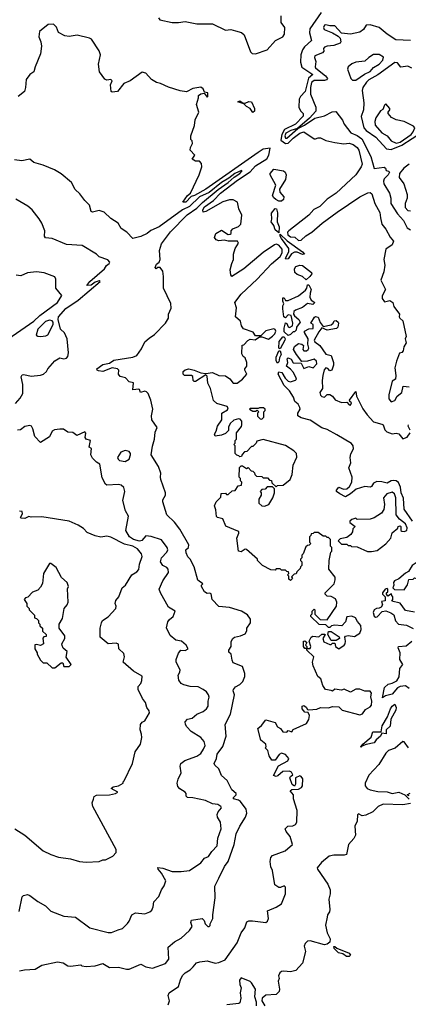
# Model space of a CAD drawing. Extents: x 2348354 to 2479840, y 460476 to 613653.
# Tile 241 of 256: x 2437976 to 2440958, y 564428 to 571986. Entities that reach past the tile are written whole.
import ezdxf

# ---------------------------------------------------------------- set-up
doc = ezdxf.new("R2010")
doc.units = 0

msp = doc.modelspace()

# ---------------------------------------------------------------- linework, layer by layer
at = {"layer": '0CON05XD'}
for points in [[(2439040.4, 572000.4), (2439052, 571985), (2439145, 571964.5), (2439195.5, 571964.5), (2439245, 571972.9), (2439335, 571952.9), (2439455, 571954.4), (2439555, 571905.4), (2439595, 571910), (2439631.1, 571901.1), (2439677.7, 571887.7), (2439698.9, 571868.9), (2439748, 571738), (2439760, 571725), (2439785, 571723.8), (2439875, 571755.5), (2439938.6, 571825), (2439995.3, 571854.7), (2440008.5, 571875), (2440010, 571925), (2439981.8, 571965), (2439982.9, 572015)], [(2440289.7, 572040.3), (2440202.9, 571915), (2440198.5, 571885), (2440216, 571825), (2440162, 571778), (2440145.3, 571755), (2440132.5, 571715), (2440130.6, 571660.6), (2440141.6, 571621.6), (2440224.3, 571565), (2440191.9, 571538.1), (2440167, 571435), (2440130.8, 571395), (2440121.2, 571375), (2440116.7, 571315), (2440131.1, 571285), (2440150.5, 571265), (2440151.6, 571245), (2440093.2, 571185), (2440008.3, 571141.7), (2439986.6, 571105), (2439980.6, 571060.6), (2440015, 571035.2), (2440035, 571037.9), (2440073.9, 571076.1), (2440125, 571114), (2440155, 571124.7), (2440235, 571071.2), (2440245, 571070), (2440265, 571080), (2440285, 571078.6), (2440325, 571058.1), (2440395, 571042), (2440462.9, 571032.9), (2440505, 571036.9), (2440535, 571027.9), (2440565, 571004.4), (2440578.9, 570985), (2440604, 570876), (2440596, 570855), (2440554.3, 570795), (2440403.6, 570655), (2440335, 570608.8), (2440278.2, 570551.8), (2440231.9, 570528.1), (2440194.5, 570485), (2440040, 570365), (2440031.8, 570355), (2440033.4, 570335), (2440055, 570318.9), (2440087.3, 570317.3), (2440115, 570291.1), (2440135, 570292.3), (2440172.5, 570327.5), (2440218.5, 570355), (2440295.7, 570424.3), (2440411.1, 570508.9), (2440584.8, 570625.2), (2440647.3, 570657.3), (2440665, 570660), (2440678, 570648), (2440700.8, 570575), (2440738.1, 570505), (2440744.3, 570465), (2440754.2, 570415), (2440785, 570377.5), (2440817.4, 570317.4), (2440844.2, 570285), (2440835, 570256.2), (2440786, 570224), (2440768.8, 570145), (2440778.3, 570101.7), (2440769.3, 570050.7), (2440747.5, 569985), (2440782.5, 569915), (2440757.5, 569865), (2440757.5, 569845), (2440775, 569820), (2440815, 569830), (2440840, 569815), (2440847.5, 569785), (2440890, 569725), (2440887.5, 569705), (2440892.5, 569695), (2440916.2, 569675), (2440940, 569555), (2440932.5, 569535), (2440940, 569505), (2440922.5, 569475), (2440917, 569443), (2440908.3, 569431.7), (2440890, 569425), (2440866.2, 569365), (2440853.6, 569313.6), (2440862.5, 569255), (2440860, 569225), (2440835, 569210), (2440807.5, 569105), (2440807.5, 569075), (2440825, 569052.5), (2440855, 569062.5), (2440873.3, 569095), (2440908.8, 569125), (2440918.3, 569171.7), (2440965, 569166.7)], [(2440593.3, 567335), (2440567.5, 567365), (2440552.5, 567395), (2440525, 567408), (2440485, 567402.5), (2440477, 567363), (2440448.3, 567331.7), (2440395, 567337.5), (2440368.3, 567331.7), (2440355, 567320), (2440345, 567320), (2440325, 567340), (2440273, 567343), (2440210, 567405), (2440210, 567415), (2440220, 567425), (2440220, 567445), (2440235, 567460), (2440240, 567455), (2440241.7, 567421.7), (2440281.7, 567381.7), (2440335, 567380), (2440407.5, 567485), (2440410, 567515), (2440399.3, 567539.3), (2440367, 567557), (2440335, 567560), (2440320, 567575), (2440320, 567585), (2440390, 567655), (2440397.5, 567685), (2440397, 567707), (2440348.3, 567768.3), (2440350, 567835), (2440363, 567897), (2440370, 567905), (2440370, 567935), (2440360, 567945), (2440360, 567995), (2440345, 568010), (2440335, 568010), (2440325, 568020), (2440305, 568020), (2440265, 568050), (2440235, 568050), (2440228.3, 568041.7), (2440211.7, 568038.3), (2440210, 568025), (2440200, 568015), (2440200, 567975), (2440210, 567965), (2440198.3, 567951.7), (2440185, 567950), (2440171.7, 567938.3), (2440150, 567885), (2440140, 567875), (2440140, 567855), (2440130, 567845), (2440130, 567835), (2440140, 567825), (2440140, 567795), (2440130, 567785), (2440128.3, 567771.7), (2440101.7, 567748.3), (2440098.3, 567731.7), (2440081.7, 567728.3), (2440061.7, 567708.3), (2440070, 567695), (2440055, 567680), (2440041.7, 567691.7), (2440040, 567715), (2440030, 567725), (2440040, 567735), (2440038.3, 567748.3), (2440025, 567750), (2440015, 567760), (2439985, 567760), (2439975, 567770), (2439945, 567770), (2439935, 567760), (2439903, 567763), (2439840, 567795), (2439800, 567835), (2439800, 567845), (2439715, 567920), (2439705, 567922.5), (2439675, 567900), (2439656.1, 567906.1), (2439641.2, 568005), (2439656.2, 568045), (2439657.5, 568055), (2439650.7, 568060.7), (2439558.3, 568098.3), (2439535, 568153.3), (2439494.4, 568164.4), (2439485, 568173.3), (2439482, 568222), (2439471.2, 568255), (2439482.5, 568285), (2439518.3, 568321.7), (2439521.7, 568348.3), (2439555, 568350), (2439561.7, 568341.7), (2439575, 568340), (2439605, 568370), (2439628.3, 568371.7), (2439651.7, 568408.3), (2439678.3, 568411.7), (2439680, 568435), (2439670, 568445), (2439670, 568465), (2439660, 568475), (2439661.7, 568548.3), (2439675, 568560), (2439685, 568560), (2439715, 568540), (2439728.3, 568548.3), (2439751.7, 568521.7), (2439765, 568520), (2439778.3, 568508.3), (2439780, 568495), (2439791.7, 568481.7), (2439835, 568480), (2439845, 568470), (2439878.3, 568468.3), (2439891.7, 568451.7), (2439908.3, 568448.3), (2439911.7, 568431.7), (2439945, 568400), (2439955, 568410), (2439997, 568413), (2440052.5, 568455), (2440066.7, 568495), (2440073, 568567), (2440101.7, 568628.3), (2440100, 568655), (2440080, 568675), (2440015, 568716.7), (2439845, 568762.5), (2439795, 568750), (2439790, 568735), (2439765, 568710), (2439755, 568710), (2439718.3, 568671.7), (2439701.7, 568668.3), (2439681.7, 568648.3), (2439678.3, 568631.7), (2439665, 568630), (2439658.3, 568638.3), (2439641.7, 568641.7), (2439630, 568655), (2439630, 568715), (2439620, 568725), (2439630, 568735), (2439630, 568755), (2439640, 568765), (2439640, 568815), (2439677, 568863), (2439680, 568875), (2439680, 568905), (2439668.8, 568918.8), (2439655, 568922.5), (2439619.3, 568910.7), (2439590, 568885), (2439578.3, 568858.3), (2439577, 568833), (2439555, 568810), (2439525, 568797.5), (2439475, 568790), (2439470, 568805), (2439483.8, 568826.2), (2439494.4, 568865.6), (2439528, 568915), (2439527.5, 568965), (2439569.5, 568990.5), (2439575.9, 569005.9), (2439566.9, 569016.9), (2439488.7, 569038.7), (2439463.3, 569063.3), (2439440, 569155), (2439419.4, 569195), (2439415, 569250), (2439405, 569260), (2439325, 569209.2), (2439315, 569208.6), (2439305.8, 569215.8), (2439305.7, 569245.7), (2439293.4, 569253.4), (2439240, 569255), (2439231.2, 569265), (2439230, 569285), (2439245, 569298), (2439274.5, 569305.5), (2439315.4, 569295.4), (2439365, 569273.8), (2439405, 569270), (2439455, 569276.9), (2439505, 569255.6), (2439555, 569250.9), (2439588.1, 569228.1), (2439615, 569196), (2439645, 569196.2), (2439686.7, 569225), (2439717.5, 569265), (2439702.5, 569295), (2439702.5, 569305), (2439717.5, 569325), (2439717.5, 569355), (2439705, 569390), (2439690.7, 569400.7), (2439680.7, 569420.7), (2439681.7, 569488.3), (2439695, 569490), (2439727, 569523), (2439745, 569532.5), (2439781.7, 569528.3), (2439815, 569550), (2439835, 569550), (2439885, 569533.8), (2439914.5, 569555.5), (2439934.2, 569575), (2439941.4, 569595), (2439935, 569608.8), (2439925, 569613.8), (2439865, 569596.7), (2439825, 569560), (2439785, 569560), (2439767, 569587), (2439693.6, 569613.6), (2439676.7, 569635), (2439670.7, 569670.7), (2439632.5, 569705), (2439638.8, 569775), (2439626, 569815), (2439675, 569879.4), (2439797.1, 569992.9), (2439909.1, 570110.9), (2439975, 570167.9), (2439990, 570195), (2439989.3, 570225), (2439963.3, 570255), (2439945, 570261.8), (2439931.4, 570258.6), (2439845, 570199.1), (2439696.3, 570073.6), (2439604, 570014), (2439596.2, 570026.2), (2439592, 570065), (2439602.5, 570115), (2439616.4, 570143.6), (2439616, 570185), (2439630, 570230), (2439655, 570270), (2439646.1, 570286.1), (2439575, 570286), (2439545, 570293.1), (2439505, 570288), (2439482.5, 570295), (2439470, 570315), (2439480, 570345), (2439525, 570370), (2439575, 570337.5), (2439591.7, 570338.3), (2439597.5, 570345), (2439597.5, 570365), (2439610.7, 570379.3), (2439655, 570397.5), (2439672.5, 570415), (2439679.2, 570485), (2439658.6, 570535), (2439647.1, 570585), (2439615, 570601.8), (2439585, 570602.9), (2439533.7, 570586.3), (2439405, 570512.5), (2439385, 570508), (2439381.8, 570525), (2439395, 570549.5), (2439461.8, 570598.2), (2439518, 570655), (2439647.8, 570755), (2439745, 570817.9), (2439785.7, 570865), (2439871.2, 570918.8), (2439886.7, 570945), (2439898.3, 570998.3), (2439845, 570991.9), (2439805, 570966.9), (2439405.4, 570685), (2439317.1, 570635), (2439291.4, 570628.6), (2439250, 570585), (2439227.5, 570585), (2439264.2, 570635.8), (2439286.7, 570655), (2439352.5, 570795), (2439372.5, 570855), (2439371.7, 570881.7), (2439355, 570900), (2439325, 570900), (2439300, 570915), (2439320, 570945), (2439283.6, 570983.6), (2439286.7, 571005), (2439302.5, 571035), (2439300, 571055), (2439290, 571065), (2439290, 571095), (2439317, 571173), (2439323, 571217), (2439350, 571275), (2439332.5, 571335), (2439347.5, 571385), (2439347.5, 571405), (2439365, 571417.5), (2439391.7, 571421.7), (2439415, 571390), (2439420, 571395), (2439420, 571425), (2439395, 571430), (2439382.5, 571455), (2439365, 571468), (2439305, 571457.5), (2439256.9, 571433.1), (2439208.5, 571438.5), (2439116.9, 571466.9), (2439056.4, 571496.4), (2439025, 571502.5), (2438987, 571527), (2438944.2, 571575), (2438915, 571583.3), (2438823.4, 571516.6), (2438775, 571496.5), (2438725.8, 571434.2), (2438685, 571429.2), (2438678, 571435), (2438673.5, 571485), (2438685.3, 571515.3), (2438675, 571525.4), (2438645, 571521.4), (2438628.3, 571528.3), (2438588.6, 571585), (2438580, 571645), (2438596, 571715), (2438585, 571745.5), (2438527.2, 571835), (2438510.8, 571845), (2438417.1, 571867.1), (2438355, 571856.6), (2438321.8, 571861.8), (2438275, 571888.1), (2438258.8, 571928.8), (2438235, 571951.4), (2438195, 571949.5), (2438128.4, 571895), (2438122.9, 571852.9), (2438139.1, 571815), (2438143, 571783), (2438136.3, 571723.7), (2438094.4, 571625), (2438085.7, 571584.3), (2438053.3, 571565), (2438025, 571526.7), (2438021.5, 571465), (2438012.5, 571435), (2437964.5, 571395)], [(2440975, 571826.7), (2440862.3, 571832.3), (2440795, 571875.8), (2440735, 571925.6), (2440665, 571946.8), (2440635, 571942.9), (2440615, 571911.2), (2440585, 571890), (2440515, 571874), (2440445, 571882), (2440395, 571938.6), (2440355, 571938), (2440325, 571947.1), (2440315, 571943.8), (2440306, 571925), (2440311.4, 571911.4), (2440375, 571886), (2440418.8, 571858.8), (2440433.8, 571845), (2440441.2, 571815), (2440435.7, 571804.3), (2440386.4, 571786.4), (2440335, 571783.3), (2440315, 571776), (2440306.7, 571765), (2440310, 571745), (2440299.7, 571730.3), (2440240.8, 571709.2), (2440238, 571695), (2440247.5, 571665), (2440242, 571625), (2440245.8, 571615), (2440275, 571592.4), (2440322.9, 571555), (2440336.7, 571535), (2440330.8, 571525), (2440315, 571518.2), (2440235, 571518.8), (2440215, 571503.1), (2440207.3, 571465), (2440207.1, 571415), (2440248.8, 571315), (2440247.6, 571282.4), (2440200, 571230), (2440108.3, 571151.7), (2440056, 571135), (2440018.2, 571115), (2440011.1, 571095), (2440015, 571076.9), (2440025, 571075.5), (2440110.3, 571149.7), (2440162, 571175), (2440241.3, 571228.7), (2440315, 571248.6), (2440372.6, 571277.4), (2440401.2, 571281.2), (2440454, 571215), (2440465, 571182.5), (2440516.2, 571116.2), (2440565, 571097.8), (2440600.5, 571070.5), (2440670, 570935), (2440695, 570842.5), (2440773.3, 570853.3), (2440782.5, 570845), (2440787, 570827), (2440805, 570823.3), (2440813.3, 570815), (2440804, 570795), (2440772.5, 570765), (2440766.9, 570745), (2440770, 570725), (2440813.1, 570655), (2440822.9, 570615), (2440824.4, 570575), (2440874.4, 570495), (2440920, 570445), (2440949.2, 570389.2), (2440975, 570373.5)], [(2440530.7, 571520.7), (2440555, 571522.5), (2440622.8, 571567.2), (2440665, 571587.3), (2440690.7, 571619.3), (2440735, 571643.8), (2440761.4, 571675), (2440767.3, 571697.3), (2440735, 571717.5), (2440690.7, 571719.3), (2440655, 571696.7), (2440623.9, 571666.1), (2440555, 571658.8), (2440525, 571646.2), (2440496.7, 571625), (2440490, 571605), (2440517.5, 571535), (2440530.7, 571520.7)], [(2440984.4, 571614.4), (2440955, 571629.4), (2440901.2, 571621.2), (2440874.1, 571654.1), (2440855, 571656), (2440725, 571563.1), (2440655, 571523.3), (2440636.1, 571505), (2440607.8, 571465), (2440602.7, 571442.7), (2440617.3, 571347.3), (2440612.9, 571295), (2440596.4, 571243.6), (2440617.3, 571155), (2440633.5, 571135), (2440708.2, 571085), (2440791.4, 570995), (2440825, 570988.3), (2440908.4, 571021.6), (2441066, 571124)], [(2439765, 571274), (2439743.9, 571303.9), (2439715, 571318.8), (2439695, 571340), (2439650, 571355), (2439665, 571362.5), (2439687.5, 571347.5), (2439705, 571346.2), (2439735, 571357.5), (2439755, 571355.8), (2439778, 571305), (2439777.7, 571282.3), (2439765, 571274)], [(2440865, 571038.4), (2440895, 571044.8), (2440979.3, 571105), (2440996.2, 571125), (2441008.8, 571155), (2440998.3, 571168.3), (2440925, 571203.8), (2440865, 571216.7), (2440827.5, 571235), (2440802.5, 571265), (2440803, 571277), (2440817, 571293), (2440816.7, 571305), (2440785, 571340), (2440775, 571330), (2440763.3, 571296.7), (2440743.3, 571285), (2440708.8, 571231.2), (2440701.4, 571205), (2440704.4, 571175), (2440755, 571117.8), (2440795, 571093.1), (2440825, 571054.6), (2440865, 571038.4)], [(2437975, 564683.8), (2438013, 564693), (2438095, 564697.5), (2438145, 564728.8), (2438265, 564753.8), (2438310, 564745), (2438345, 564722.5), (2438365, 564720), (2438445, 564730), (2438453, 564723), (2438485, 564717.5), (2438556.4, 564723.6), (2438615, 564740), (2438665, 564710), (2438735, 564713.3), (2438796.1, 564696.1), (2438815, 564696.2), (2438905, 564736.2), (2438945, 564714), (2438995, 564705.8), (2439095, 564740), (2439120, 564775), (2439115.8, 564865), (2439165, 564906), (2439215, 564934), (2439278.8, 564995), (2439298.8, 565025), (2439290, 565055), (2439295, 565072.5), (2439375, 565086.7), (2439390.7, 565070.7), (2439400, 565045), (2439420, 565025), (2439430, 565025), (2439437, 565033), (2439437.5, 565045), (2439458.8, 565085), (2439456.7, 565115), (2439476.7, 565245), (2439473.3, 565335), (2439503.8, 565395), (2439546.7, 565485), (2439576.7, 565525), (2439621.2, 565655), (2439638, 565735), (2439665.8, 565795), (2439709.4, 565865), (2439719.5, 565895), (2439713.5, 565925), (2439670.8, 565985), (2439655, 565995.7), (2439617.5, 566005), (2439616.7, 566015), (2439637.5, 566035), (2439637.5, 566045), (2439603.3, 566075), (2439566.7, 566145), (2439525, 566183.3), (2439505, 566236.2), (2439473, 566263), (2439468.8, 566275), (2439486, 566315), (2439492.1, 566347.9), (2439534.3, 566405.7), (2439560, 566485), (2439553.8, 566575), (2439593.1, 566655), (2439623.9, 566803.9), (2439614, 566835), (2439616.7, 566845), (2439632.5, 566865), (2439665, 566881.2), (2439688, 566905), (2439704.2, 566945), (2439702.5, 566967.5), (2439685, 567021.2), (2439615, 567047.5), (2439605, 567070), (2439597.5, 567115), (2439581.7, 567131.7), (2439580, 567145), (2439597.5, 567175), (2439598.3, 567211.7), (2439612.5, 567235), (2439625, 567246.7), (2439670, 567255), (2439705, 567272.5), (2439717.5, 567295), (2439720, 567315), (2439746.2, 567355), (2439746.2, 567385), (2439725, 567416), (2439676.6, 567446.6), (2439585, 567472.5), (2439505, 567480), (2439453.8, 567535), (2439445, 567577.5), (2439435, 567582.5), (2439415, 567580), (2439395, 567593.3), (2439370, 567635), (2439370, 567645), (2439380, 567655), (2439343, 567683), (2439315.9, 567785.9), (2439283.6, 567843.6), (2439265, 567862.5), (2439252.7, 567892.7), (2439251.2, 567915), (2439270, 567935), (2439273.8, 567955), (2439205.4, 568075.4), (2439165, 568128.8), (2439104.2, 568184.2), (2439073.3, 568285), (2439075, 568300), (2439093.8, 568335), (2439093.8, 568355), (2439058, 568455), (2439056, 568475), (2439060, 568505), (2439042, 568555), (2438984.4, 568645), (2438995, 568712.5), (2439011.5, 568765), (2439015, 568820), (2439030, 568855), (2438990, 568915), (2438986.2, 568945), (2438996.7, 568995), (2438982.5, 569065), (2438961.2, 569115), (2438949.1, 569129.1), (2438935, 569134.3), (2438903, 569123), (2438896.2, 569146.2), (2438889.3, 569149.3), (2438845, 569143.3), (2438848.8, 569198.8), (2438815, 569206.7), (2438786.6, 569236.6), (2438745.8, 569245.8), (2438734.1, 569264.1), (2438736.2, 569295), (2438725.6, 569305.6), (2438685, 569312), (2438615, 569284.5), (2438580.4, 569290.4), (2438570, 569295), (2438567.1, 569305), (2438615, 569337.9), (2438665, 569348.8), (2438699.1, 569370.9), (2438844, 569396), (2438875, 569407.5), (2438910.7, 569459.3), (2438935, 569513.8), (2438969.1, 569540.9), (2439010.5, 569569.5), (2439094.3, 569655), (2439118.8, 569695), (2439116.7, 569725), (2439137.7, 569772.3), (2439136.6, 569806.6), (2439079.2, 569925), (2439080, 570015), (2439074, 570055), (2439055, 570083.3), (2439035, 570082.5), (2439023.8, 570073.8), (2439014.3, 570084.3), (2439025, 570108.8), (2439046.2, 570123.8), (2439053.3, 570145), (2439048.2, 570215), (2439064.7, 570265), (2439132.2, 570357.8), (2439261, 570489), (2439335, 570537.8), (2439378.3, 570581.7), (2439498.3, 570681.7), (2439574.6, 570735), (2439622.2, 570777.8), (2439666, 570805), (2439682.5, 570825), (2439677.1, 570827.1), (2439625.8, 570804.2), (2439581.2, 570768.8), (2439524.2, 570735), (2439429.9, 570660.1), (2439356.4, 570625), (2439277.7, 570552.3), (2439225, 570525.2), (2439045.4, 570394.6), (2438983.3, 570366.7), (2438955.2, 570344.8), (2438905, 570320.5), (2438845, 570306.7), (2438797.5, 570355), (2438755, 570382.5), (2438732.5, 570425), (2438675, 570460), (2438625, 570507.5), (2438585, 570521.2), (2438535, 570508.8), (2438525, 570513.3), (2438510.7, 570560.7), (2438475, 570597.5), (2438438.3, 570648.3), (2438401.5, 570681.5), (2438372.5, 570735), (2438295, 570802.5), (2438243.6, 570833.6), (2438155, 570870), (2438085, 570890), (2438053.8, 570913.8), (2437992.7, 570902.7), (2437935, 570909.2)], [(2440965, 570875.7), (2440922.1, 570845), (2440890, 570805), (2440888.5, 570775), (2440923.3, 570725), (2440947.9, 570645), (2440948.5, 570615), (2440933.8, 570575), (2440933.5, 570545), (2440955, 570521.5), (2440975, 570517.5)], [(2439965, 570592.5), (2439940, 570605), (2439925, 570617.5), (2439916.7, 570635), (2439941.2, 570715), (2439897.5, 570795), (2439897.5, 570805), (2439925, 570837.5), (2440000, 570825), (2440012.5, 570815), (2440020.6, 570795), (2440015, 570760), (2439968.2, 570685), (2439972.7, 570662.7), (2440002.9, 570625), (2440000.8, 570605), (2439985, 570592.9), (2439965, 570592.5)], [(2437945, 569040), (2437980.5, 569079.5), (2438000, 569115), (2438001.2, 569185), (2437987.5, 569245), (2437995, 569260), (2438007.5, 569262.5), (2438065, 569250), (2438135, 569256.7), (2438160, 569265), (2438182.5, 569285), (2438192.5, 569305), (2438245, 569366.7), (2438285, 569390), (2438315, 569383.3), (2438335, 569387.5), (2438345, 569400), (2438350.5, 569429.5), (2438341, 569535), (2438321, 569581), (2438289.5, 569609.5), (2438270, 569685), (2438273, 569705), (2438330.8, 569769.2), (2438425, 569833.8), (2438592.5, 569975), (2438585, 569980), (2438555, 569970.8), (2438525, 569948), (2438490, 569945), (2438515, 569976.9), (2438627.8, 570072.2), (2438640.9, 570099.1), (2438662.5, 570115), (2438666.7, 570125), (2438652.3, 570142.3), (2438586.2, 570166.2), (2438565, 570186.2), (2438455, 570252), (2438335, 570260), (2438226.4, 570306.4), (2438175, 570310), (2438166, 570325), (2438168.8, 570365), (2438146.7, 570425), (2438125, 570457.5), (2438072.5, 570525), (2438037.5, 570555), (2437947.7, 570607.7)], [(2439965, 570350), (2439935, 570372.9), (2439925.5, 570405.5), (2439904.2, 570435), (2439910, 570455), (2439909.3, 570500.7), (2439935, 570535.8), (2439945.8, 570535), (2439954.3, 570504.3), (2439951.9, 570435), (2439967.1, 570395), (2439965, 570350)], [(2440017, 570147), (2440016, 570155), (2440040.5, 570205), (2440040.5, 570230.5), (2439984.4, 570305), (2439974.5, 570325), (2439975, 570340), (2440029.1, 570289.1), (2440146.2, 570205), (2440160, 570185), (2440145, 570183.8), (2440105, 570201.9), (2440085, 570201.1), (2440062.2, 570187.8), (2440035, 570150.8), (2440017, 570147)], [(2437885, 569532.9), (2438085, 569672.2), (2438129.6, 569715), (2438265.1, 569814.9), (2438298.3, 569868.3), (2438253.8, 569925), (2438253.6, 569993.6), (2438245, 570012.5), (2438165, 570043.8), (2438105, 570050), (2438035, 570042.5), (2437985, 570020), (2437950, 570025)], [(2440175, 569990), (2440145, 570013.3), (2440105, 570028.8), (2440085.9, 570045.9), (2440083.8, 570073.8), (2440095, 570091.2), (2440125, 570101.2), (2440145, 570100), (2440216.1, 570046.1), (2440216.7, 570035), (2440203.3, 570015), (2440175, 569990)], [(2440035, 569562.5), (2440005, 569590), (2440005, 569617.5), (2440015, 569657.5), (2440025, 569652.5), (2440037, 569627), (2440045, 569623.3), (2440070, 569635), (2440072.5, 569655), (2440060, 569715), (2440035, 569720), (2440015, 569696.7), (2440002.5, 569705), (2439994.3, 569765), (2439995, 569790), (2440002.5, 569805), (2439993.8, 569825), (2439995, 569850), (2440005, 569850), (2440015, 569830), (2440035, 569830), (2440115, 569866.7), (2440169.5, 569910.5), (2440180, 569925), (2440185, 569950), (2440195, 569950), (2440212.5, 569915), (2440203.9, 569886.1), (2440203.3, 569855), (2440213.6, 569833.6), (2440240, 569815), (2440225, 569800), (2440185, 569806.7), (2440145, 569776.7), (2440093, 569757), (2440080, 569745), (2440077.5, 569725), (2440083.3, 569713.3), (2440117.5, 569685), (2440127.5, 569665), (2440100, 569625), (2440098.3, 569601.7), (2440085, 569590), (2440075, 569590), (2440055, 569570), (2440035, 569562.5)], [(2438135, 569554.4), (2438177.7, 569557.7), (2438193.1, 569566.9), (2438232.5, 569645), (2438232.5, 569665), (2438225, 569675.3), (2438205, 569679.2), (2438175, 569669.1), (2438115, 569611.1), (2438102.5, 569565), (2438115, 569555.8), (2438135, 569554.4)], [(2440990.8, 568135), (2440925, 568228.8), (2440921.6, 568311.6), (2440902.7, 568355), (2440896.9, 568396.9), (2440883.3, 568433.3), (2440865, 568446), (2440845, 568448), (2440825, 568445.8), (2440795, 568428.1), (2440755, 568438.8), (2440715, 568440), (2440691.2, 568428.8), (2440675, 568403.3), (2440665, 568398), (2440625, 568403.3), (2440556.9, 568383.1), (2440513.8, 568345), (2440475, 568324.2), (2440432.5, 568345), (2440407.5, 568365), (2440407.5, 568375), (2440425, 568396), (2440460.7, 568380.7), (2440485, 568383.8), (2440506.8, 568403.2), (2440524.3, 568435), (2440526.5, 568475), (2440500.8, 568545), (2440515.8, 568585), (2440512.5, 568625), (2440517.7, 568652.3), (2440537.7, 568692.3), (2440534.1, 568714.1), (2440521.2, 568731.2), (2440409.7, 568799.7), (2440335, 568840.9), (2440295, 568852.9), (2440205, 568912.5), (2440135, 568930), (2440110, 568945), (2440110, 568965), (2440127.5, 568995), (2440125, 569010), (2440112.5, 569035), (2440087.5, 569055), (2440077, 569087), (2440045.8, 569135.8), (2440005, 569177.5), (2439959.2, 569265), (2439965, 569283.3), (2439987.5, 569277.5), (2440013.1, 569233.1), (2440035, 569212), (2440055, 569206.7), (2440091.7, 569218.3), (2440100, 569225), (2440097.5, 569235), (2440077, 569277), (2440054.2, 569304.2), (2440023.3, 569325), (2440032.5, 569355), (2440028.3, 569381.7), (2440035, 569390), (2440059.3, 569379.3), (2440075, 569352.5), (2440135, 569350), (2440155, 569307.5), (2440195, 569322.5), (2440227, 569313), (2440256.7, 569345), (2440252.5, 569365), (2440235, 569380), (2440185, 569363.3), (2440141.7, 569361.7), (2440100, 569415), (2440077.5, 569455), (2440083.6, 569476.4), (2440115, 569498.8), (2440140, 569495), (2440152.5, 569485), (2440147.5, 569455), (2440155, 569442.5), (2440177.3, 569442.7), (2440190, 569455), (2440193.3, 569465), (2440186, 569495), (2440190, 569535), (2440160, 569585), (2440160, 569595), (2440195, 569612.5), (2440227.5, 569615), (2440227.5, 569645), (2440210, 569655), (2440237, 569703), (2440245, 569707.5), (2440265, 569702.5), (2440281.7, 569661.7), (2440305, 569630), (2440365, 569642.5), (2440380, 569655), (2440390, 569675), (2440405, 569677.5), (2440420, 569665), (2440422.5, 569655), (2440416.2, 569625), (2440406.7, 569615), (2440335, 569601.2), (2440295, 569620), (2440270, 569590), (2440236.2, 569525), (2440241.7, 569511.7), (2440278.8, 569485), (2440325, 569417.5), (2440365, 569408), (2440384, 569355), (2440384, 569335), (2440370, 569295), (2440355, 569290), (2440339.3, 569309.3), (2440325, 569312.5), (2440312.3, 569297.7), (2440302.5, 569255), (2440295.5, 569215), (2440300, 569155), (2440280, 569125), (2440284.1, 569104.1), (2440293.8, 569093.8), (2440315, 569088.8), (2440335, 569107.5), (2440355, 569109.2), (2440376.7, 569095), (2440396.4, 569066.4), (2440445, 569046.2), (2440485, 569050), (2440505, 569030), (2440515, 569027.5), (2440522.5, 569045), (2440510, 569055), (2440507.5, 569065), (2440555, 569132.5), (2440561.2, 569095), (2440609.6, 568999.6), (2440641.6, 568951.6), (2440689.4, 568899.4), (2440755, 568881.8), (2440765.5, 568875), (2440777.6, 568837.6), (2440791.9, 568821.9), (2440835, 568805.7), (2440865, 568810.8), (2440885, 568805.6), (2440915, 568768.8), (2440948.5, 568781.5), (2440970.8, 568815)], [(2439975, 569460), (2439964.2, 569464.2), (2439967.8, 569515), (2439995, 569550), (2440005, 569550), (2440012.5, 569535), (2440010, 569525), (2439975, 569460)], [(2439955, 569350), (2439945, 569367.5), (2439944.5, 569395), (2439965, 569442.5), (2439975, 569442.5), (2439981.2, 569415), (2439969.5, 569390.5), (2439965, 569360), (2439955, 569350)], [(2439835, 568920), (2439850, 568935), (2439850, 568975), (2439860, 568985), (2439860, 568995), (2439847.5, 569005), (2439815, 569006.7), (2439805, 569000), (2439745, 569000), (2439740, 568995), (2439765, 568980), (2439785, 568980), (2439798.3, 568988.3), (2439810, 568975), (2439800, 568965), (2439801.7, 568941.7), (2439821.7, 568921.7), (2439835, 568920)], [(2438479.3, 568779.3), (2438483, 568813), (2438475, 568822.5), (2438415, 568793.3), (2438385, 568817.5), (2438345, 568820), (2438311.7, 568841.7), (2438285, 568842.5), (2438243.6, 568836.4), (2438225, 568827.5), (2438205, 568782.5), (2438135, 568740), (2438092.5, 568785), (2438075.9, 568845.9), (2438065.7, 568865.7), (2438055, 568871.2), (2438015, 568864), (2437982.3, 568837.7), (2437960, 568835)], [(2440970.8, 568835), (2440956, 568865), (2440958.8, 568875)], [(2437971.3, 565138.7), (2437995, 565252.5), (2438005, 565263.3), (2438035, 565270), (2438055, 565263.3), (2438115, 565217.5), (2438175, 565182.5), (2438215, 565143.3), (2438315, 565103.3), (2438405, 565096.7), (2438515, 565013.8), (2438655, 564977.5), (2438681.7, 564978.3), (2438731.7, 564998.3), (2438765, 565010), (2438803, 565047), (2438816.7, 565065), (2438836.4, 565113.6), (2438865, 565128.8), (2438935, 565122.5), (2438975, 565138), (2438989.4, 565150.6), (2439001.2, 565175), (2439006.2, 565215), (2439043.3, 565255), (2439064.1, 565305.9), (2439085, 565337.5), (2439097.1, 565375), (2439064.2, 565434.2), (2439037.5, 565465), (2439035, 565477.5), (2439075, 565472.5), (2439146.4, 565446.4), (2439215, 565446.2), (2439280, 565455), (2439365, 565513.3), (2439395, 565550), (2439425, 565563.3), (2439449.2, 565600.8), (2439490.8, 565645), (2439497.3, 565702.7), (2439522.5, 565775), (2439516, 565825), (2439494.2, 565864.2), (2439492, 565885), (2439498.8, 565905), (2439523.8, 565935), (2439518.8, 565945), (2439495, 565961.1), (2439455, 565966.2), (2439400.9, 565990.9), (2439305, 566012.3), (2439263.3, 566015), (2439253.3, 566025), (2439253.3, 566045), (2439246.7, 566055), (2439205, 566082), (2439188.3, 566098.3), (2439184, 566125), (2439190.8, 566155), (2439215.5, 566204.5), (2439207.9, 566255), (2439212.5, 566275), (2439241.9, 566298.1), (2439335, 566333.1), (2439365, 566352.9), (2439387.1, 566385), (2439398, 566415), (2439391.2, 566445), (2439365.5, 566475.5), (2439292.1, 566522.1), (2439257.6, 566557.6), (2439247.5, 566575), (2439246, 566595), (2439263, 566617), (2439300, 566625), (2439336.4, 566653.6), (2439383.3, 566675), (2439410, 566695), (2439423.3, 566715), (2439422.5, 566755), (2439429.2, 566785), (2439424.2, 566804.2), (2439408.8, 566825), (2439385, 566843.3), (2439345, 566863.3), (2439285, 566866), (2439235, 566878.8), (2439215, 566890), (2439196.7, 566915), (2439192, 566955), (2439203.9, 566976.1), (2439206.2, 566995), (2439176.2, 567055), (2439176.7, 567075), (2439195, 567122.5), (2439213.3, 567146.7), (2439245, 567142.5), (2439267.5, 567155), (2439252.5, 567185), (2439217.5, 567215), (2439175, 567222.5), (2439129.3, 567259.3), (2439103, 567317), (2439112.5, 567362.5), (2439125, 567382.5), (2439153.3, 567405), (2439170, 567445), (2439116.7, 567475), (2439056.7, 567585), (2439046.7, 567615), (2439075, 567677.5), (2439118.6, 567741.4), (2439115, 567766.7), (2439105, 567780), (2439073.3, 567795), (2439056.2, 567825), (2439063.3, 567855), (2439105, 567897.5), (2439112, 567915), (2439108, 567935), (2439065, 567993.3), (2438985, 568018.1), (2438945, 568024), (2438912.4, 567987.6), (2438895, 567981.8), (2438848.6, 567995), (2438817.8, 568015), (2438791.4, 568065), (2438810.6, 568175), (2438787.5, 568215), (2438767.5, 568295), (2438783.3, 568365), (2438776.2, 568395), (2438755, 568413.8), (2438735, 568418.8), (2438645, 568412.5), (2438635, 568420), (2438608.3, 568468.3), (2438590, 568575), (2438565, 568590), (2438535, 568620), (2438522.5, 568645), (2438527.5, 568695), (2438510, 568705), (2438520, 568755), (2438486.4, 568766.4), (2438479.3, 568779.3)], [(2438785, 568593.3), (2438815, 568612.5), (2438826.2, 568645), (2438825.9, 568655.9), (2438815, 568670), (2438785, 568678.8), (2438752.5, 568665), (2438727.5, 568625), (2438731.7, 568611.7), (2438743, 568603), (2438785, 568593.3)], [(2439855, 568252.5), (2439886.4, 568263.6), (2439917.5, 568315), (2439930, 568355), (2439930, 568385), (2439915, 568400), (2439875, 568400), (2439858.3, 568381.7), (2439835, 568380), (2439820, 568365), (2439830, 568355), (2439830, 568335), (2439810, 568305), (2439810, 568275), (2439833, 568253), (2439855, 568252.5)], [(2440675, 567902.5), (2440718.3, 567911.7), (2440785, 567962.5), (2440822.5, 568005), (2440833.3, 568046.7), (2440878.3, 568081.7), (2440880, 568095), (2440895, 568100), (2440900, 568095), (2440900, 568065), (2440908.3, 568058.3), (2440926.4, 568056.4), (2440945.6, 568065), (2440947.9, 568085), (2440935, 568116), (2440890.7, 568150.7), (2440864, 568185), (2440861.5, 568315), (2440850.5, 568345), (2440835, 568357.8), (2440793.3, 568345), (2440767.5, 568315), (2440773.8, 568265), (2440770, 568225), (2440753, 568197), (2440697, 568163), (2440665, 568152.5), (2440565, 568150), (2440555, 568160), (2440525, 568150), (2440510, 568135), (2440510, 568125), (2440550, 568095), (2440531.7, 568078.3), (2440530, 568055), (2440517, 568033), (2440485, 568010), (2440435, 568000), (2440420, 567985), (2440445, 567960), (2440485, 567960), (2440495, 567950), (2440515, 567950), (2440523, 567943), (2440565, 567940), (2440643.6, 567903.6), (2440675, 567902.5)], [(2437940, 565775), (2438015, 565726.7), (2438156.4, 565606.4), (2438215, 565576.7), (2438275, 565556.7), (2438365, 565543.3), (2438435, 565523.3), (2438485, 565517.5), (2438585, 565522.5), (2438613.6, 565536.4), (2438635, 565537.5), (2438690, 565565), (2438717, 565593), (2438717.5, 565615), (2438537.5, 565945), (2438532.5, 565975), (2438542.5, 566002.5), (2438547.7, 566022.3), (2438565, 566032), (2438665, 566036.2), (2438710, 566045), (2438730, 566055), (2438677.5, 566085), (2438692.3, 566097.7), (2438735, 566103.8), (2438770, 566125), (2438770, 566135), (2438778.3, 566141.7), (2438842.5, 566275), (2438862.5, 566365), (2438902.5, 566425), (2438912.5, 566475), (2438911.7, 566501.7), (2438900, 566535), (2438902.5, 566575), (2438915, 566592.5), (2438936.4, 566603.6), (2438971.2, 566665), (2438969.5, 566679.5), (2438952, 566705), (2438942.5, 566745), (2438919.4, 566775), (2438884.2, 566845), (2438885, 566867.5), (2438905, 566890), (2438913.6, 566913.6), (2438915.7, 566945.7), (2438848.8, 566985), (2438770, 567055), (2438780, 567095), (2438775, 567120), (2438737.5, 567155), (2438733, 567193), (2438715, 567200), (2438655, 567193.8), (2438592.5, 567245), (2438592.5, 567315), (2438602.5, 567355), (2438612.5, 567375), (2438655, 567402.5), (2438712.5, 567465), (2438717, 567483), (2438707.5, 567505), (2438713.9, 567526.1), (2438737.5, 567555), (2438762.5, 567625), (2438787.5, 567645), (2438837.5, 567725), (2438875, 567746.7), (2438891.2, 567765), (2438894.3, 567805), (2438915.5, 567865), (2438910.9, 567885), (2438880, 567925), (2438845, 567944.7), (2438779.3, 567959.3), (2438675, 568014), (2438645, 568020), (2438597.7, 568012.3), (2438555, 568023.8), (2438495, 568050), (2438465, 568080), (2438425.9, 568105.9), (2438355, 568136.7), (2438145, 568170), (2438065, 568167.5), (2438045, 568172.5), (2438015, 568157.5), (2437988.3, 568158.3), (2437982.5, 568165), (2437996.4, 568193.6), (2437995, 568210), (2437975, 568213.3)], [(2440925, 567610), (2440951.7, 567648.3), (2440961.7, 567688.3), (2440995, 567690), (2441005, 567700), (2441030, 567690), (2441030, 567715), (2441040, 567735), (2441055, 567747.5), (2441095, 567742.5), (2441122.5, 567765), (2441152.5, 567815), (2441105, 567850), (2441032.3, 567827.7), (2440986.7, 567795), (2440959.2, 567750.8), (2440935, 567737.5), (2440885, 567693.3), (2440850.7, 567679.3), (2440843.6, 567666.4), (2440847.5, 567645), (2440840, 567625), (2440851.7, 567611.7), (2440925, 567610)], [(2438245, 567010), (2438295, 567050), (2438308.3, 567048.3), (2438315, 567020), (2438355, 567020), (2438370, 567035), (2438332.5, 567092.5), (2438340, 567135), (2438310.7, 567160.7), (2438300.7, 567180.7), (2438300, 567195), (2438322.5, 567235), (2438322.5, 567255), (2438280, 567315), (2438280, 567345), (2438305, 567390), (2438316.7, 567465), (2438340, 567495), (2438347.5, 567515), (2438342.5, 567617.5), (2438350, 567635), (2438340, 567665), (2438297.5, 567705), (2438255, 567780), (2438215, 567810), (2438205, 567810), (2438157.5, 567735), (2438151.7, 567658.3), (2438135, 567630), (2438115, 567607.5), (2438075, 567590), (2438038.3, 567551.7), (2438021.7, 567548.3), (2438010, 567535), (2438030, 567505), (2438030, 567485), (2438050, 567465), (2438050, 567455), (2438090, 567415), (2438090, 567395), (2438105, 567390), (2438120, 567375), (2438120, 567355), (2438130, 567345), (2438131.7, 567331.7), (2438150, 567315), (2438151.7, 567291.7), (2438180, 567265), (2438178.3, 567251.7), (2438161.7, 567248.3), (2438153, 567237), (2438160, 567195), (2438135, 567182.5), (2438105, 567190), (2438093, 567187), (2438092.5, 567155), (2438110, 567125), (2438110, 567115), (2438135, 567070), (2438155, 567050), (2438185, 567047.5), (2438225, 567010), (2438245, 567010)], [(2441005, 567436.7), (2440935, 567450), (2440895, 567507.5), (2440831.7, 567521.7), (2440840, 567535), (2440840, 567555), (2440830, 567565), (2440828.3, 567578.3), (2440801.7, 567561.7), (2440790, 567575), (2440790, 567585), (2440800, 567595), (2440800, 567615), (2440795, 567620), (2440780, 567615), (2440760, 567585), (2440760, 567575), (2440780, 567555), (2440780, 567525), (2440751.7, 567518.3), (2440760, 567495), (2440750, 567475), (2440735, 567467.5), (2440713, 567467), (2440696.7, 567455), (2440688, 567435), (2440695, 567406.7), (2440705, 567400), (2440717.7, 567402.3), (2440756.4, 567443.6), (2440785, 567446.7), (2440823.6, 567433.6), (2440846.2, 567416.2), (2440860.5, 567370.5), (2440882.5, 567345), (2440945, 567338.8), (2440995, 567312.9)], [(2439115, 564422.5), (2439124.2, 564455), (2439114.2, 564495), (2439123.4, 564516.6), (2439195.7, 564564.3), (2439208.6, 564615), (2439225, 564648.8), (2439245, 564670), (2439285, 564692.5), (2439307.5, 564715), (2439333.6, 564746.4), (2439357, 564753), (2439415, 564762.5), (2439475, 564744), (2439505, 564748.8), (2439552.3, 564767.7), (2439645, 564900), (2439675.8, 564975), (2439702.5, 565015), (2439719.2, 565060.8), (2439735, 565067.5), (2439763, 565067), (2439865, 565056.2), (2439876.2, 565065), (2439884.2, 565085), (2439876.7, 565145), (2439945, 565172.5), (2439985, 565197.5), (2440014.2, 565275), (2440016.1, 565326.1), (2440005, 565337.5), (2439976.4, 565323.6), (2439963.6, 565323.6), (2439933.9, 565343.9), (2439916.7, 565455), (2439903.6, 565483.6), (2439896.7, 565525), (2439903.3, 565555), (2439915, 565570), (2440013.4, 565606.6), (2440070, 565655), (2440051.4, 565715), (2440021.2, 565755), (2440013.8, 565775), (2440034.2, 565795.8), (2440071.9, 565798.1), (2440092, 565808), (2440102.2, 565825), (2440105.7, 565915), (2440077.5, 566005), (2440077.5, 566035), (2440052.5, 566065), (2440065, 566077.5), (2440115, 566078), (2440138.3, 566091.7), (2440146, 566105), (2440147.3, 566157.3), (2440135, 566177.5), (2440125, 566182.5), (2440093.3, 566166.7), (2440093, 566117), (2440085, 566102.5), (2440067.5, 566115), (2440047.5, 566165), (2440053.6, 566176.4), (2440071.7, 566188.3), (2440060.7, 566210.7), (2440045, 566216.7), (2439996.2, 566213.8), (2439957.7, 566182.3), (2439945, 566177.5), (2439923.6, 566183.6), (2439962.3, 566257.7), (2440032.4, 566297.6), (2440040.8, 566315), (2440015.3, 566345.3), (2439985, 566356.5), (2439965.7, 566345), (2439935, 566302.5), (2439911.7, 566301.7), (2439890, 566335), (2439880, 566375), (2439860, 566395), (2439867.5, 566405), (2439863.3, 566425), (2439826.4, 566456.4), (2439803.8, 566545), (2439831.7, 566568.3), (2439865, 566610), (2439935, 566590), (2439955, 566557.5), (2439977.5, 566545), (2439995, 566520), (2440025, 566517.5), (2440035, 566530), (2440065, 566520), (2440073, 566537), (2440175.9, 566584.1), (2440193.3, 566615), (2440200, 566645), (2440188.3, 566668.3), (2440165, 566670), (2440143.3, 566695), (2440142.5, 566715), (2440155, 566722.5), (2440175, 566707.5), (2440185, 566690), (2440195, 566687.5), (2440255, 566693.3), (2440285, 566706.7), (2440345, 566703.3), (2440375, 566712.5), (2440425, 566710), (2440450, 566685), (2440585, 566648.8), (2440605, 566656.7), (2440628.3, 566691.7), (2440665, 566710), (2440675, 566723.8), (2440678.6, 566755), (2440671.2, 566788.8), (2440676.2, 566815), (2440665, 566830), (2440625, 566830), (2440585, 566847.5), (2440555, 566847.5), (2440515, 566823.3), (2440465, 566847.5), (2440445, 566840), (2440395, 566847.5), (2440375, 566830), (2440367, 566837), (2440323.6, 566843.6), (2440302.5, 566875), (2440287.5, 566925), (2440262.5, 566945), (2440227.5, 567025), (2440223.3, 567055), (2440232.5, 567095), (2440180, 567145), (2440180, 567160), (2440165, 567160), (2440153.3, 567173.3), (2440152.5, 567215), (2440165, 567217.5), (2440180, 567205), (2440170, 567185), (2440180, 567175), (2440180, 567160), (2440205, 567160), (2440210, 567175), (2440197.5, 567215), (2440213.6, 567246.4), (2440225, 567252.5), (2440271.7, 567248.3), (2440295, 567270), (2440315, 567270), (2440320, 567265), (2440302.5, 567235), (2440310.7, 567210.7), (2440355, 567190), (2440365, 567190), (2440375, 567200), (2440395, 567200), (2440400, 567175), (2440425, 567157.5), (2440465, 567183.3), (2440473.3, 567195), (2440476.7, 567215), (2440470, 567245), (2440477, 567253), (2440495, 567257.5), (2440545, 567250), (2440585, 567277.5), (2440596.1, 567303.9), (2440593.3, 567335)], [(2440405, 567220), (2440365, 567220), (2440340, 567265), (2440345, 567290), (2440365, 567290), (2440428.3, 567248.3), (2440430, 567235), (2440405, 567220)], [(2440965, 566852.5), (2440935, 566872.5), (2440895, 566866.7), (2440875, 566857.5), (2440835, 566807.5), (2440783.3, 566796.7), (2440760, 566780), (2440775, 566858.8), (2440803.3, 566885), (2440835, 566892), (2440868.7, 566911.3), (2440888.3, 566941.7), (2440892, 567005), (2440916.7, 567035), (2440891.9, 567075), (2440894.4, 567124.4), (2440880, 567165), (2440883.3, 567175), (2440941.1, 567178.9), (2440984.2, 567215.8)], [(2440595, 566400), (2440592.5, 566405), (2440607.5, 566425), (2440673, 566477), (2440685, 566520), (2440750, 566520), (2440758, 566565), (2440798, 566635), (2440821.9, 566695), (2440835, 566716), (2440855, 566732.5), (2440864, 566705), (2440860.8, 566685), (2440824.3, 566615.7), (2440818.6, 566561.4), (2440788.8, 566535), (2440786.7, 566503.3), (2440755, 566510), (2440743.3, 566485), (2440711.9, 566458.1), (2440695, 566434), (2440635, 566421.2), (2440601.7, 566408.3), (2440595, 566400)], [(2440958.5, 566395), (2440925, 566442), (2440915, 566444), (2440857.3, 566392.7), (2440806.7, 566375), (2440784, 566355), (2440732.3, 566267.7), (2440655, 566186.7), (2440625.8, 566125), (2440626, 566105), (2440643.2, 566083.2), (2440664.4, 566074.4), (2440725, 566060.5), (2440795, 566059.6), (2440835, 566046), (2440885, 566055.7), (2440930, 566035), (2440965, 566002.5)], [(2440965, 566027.5), (2440950, 566035), (2440971.7, 566048.3)], [(2440975, 565970), (2440915, 565959.1), (2440765, 565964.4), (2440725.8, 565945), (2440685, 565904), (2440631.7, 565878.3), (2440603.6, 565873.6), (2440575, 565890), (2440568.3, 565881.7), (2440566.4, 565833.6), (2440548.6, 565795), (2440553.3, 565726.7), (2440539.4, 565700.6), (2440500, 565655), (2440483, 565577), (2440465, 565571.2), (2440385, 565572.7), (2440350, 565565), (2440291.4, 565515), (2440259.2, 565475), (2440260.8, 565465), (2440339.7, 565349.8), (2440356.9, 565306.9), (2440357.5, 565275), (2440347.5, 565235), (2440355.6, 565155), (2440352.4, 565137.6), (2440337.1, 565115), (2440335.6, 565095.6), (2440322.5, 565035), (2440336, 564975), (2440359.1, 564929.1), (2440354.4, 564905.6), (2440335, 564890), (2440315, 564883.8), (2440205, 564914), (2440185, 564912), (2440166.2, 564895), (2440158, 564875), (2440167.7, 564832.3), (2440146.1, 564743.9), (2440095, 564687.5), (2440055, 564677.5), (2440002.5, 564682.5), (2439985, 564678.8), (2439972.1, 564667.9), (2439961.2, 564645), (2439967.5, 564625), (2439960, 564605), (2439968.8, 564545), (2439966.2, 564525), (2439945, 564503.3), (2439865, 564498), (2439836.7, 564475), (2439833.3, 564455), (2439857.5, 564415)], [(2440505, 564794), (2440484.2, 564794.2), (2440455, 564813.8), (2440421.9, 564821.9), (2440390, 564855), (2440385, 564870), (2440395, 564871.2), (2440408.3, 564858.3), (2440505, 564819.2), (2440514, 564805), (2440505, 564794)], [(2439792.5, 564415), (2439792.5, 564445), (2439781.2, 564485), (2439784, 564545), (2439755, 564592.5), (2439743.6, 564603.6), (2439675, 564632), (2439663.2, 564613.2), (2439665, 564580), (2439676, 564555), (2439666.7, 564515), (2439673.8, 564475), (2439665, 564440), (2439656.4, 564433.6), (2439565, 564422.5)]]:
    msp.add_lwpolyline(points, dxfattribs=at)

doc.saveas('drawing.dxf')
